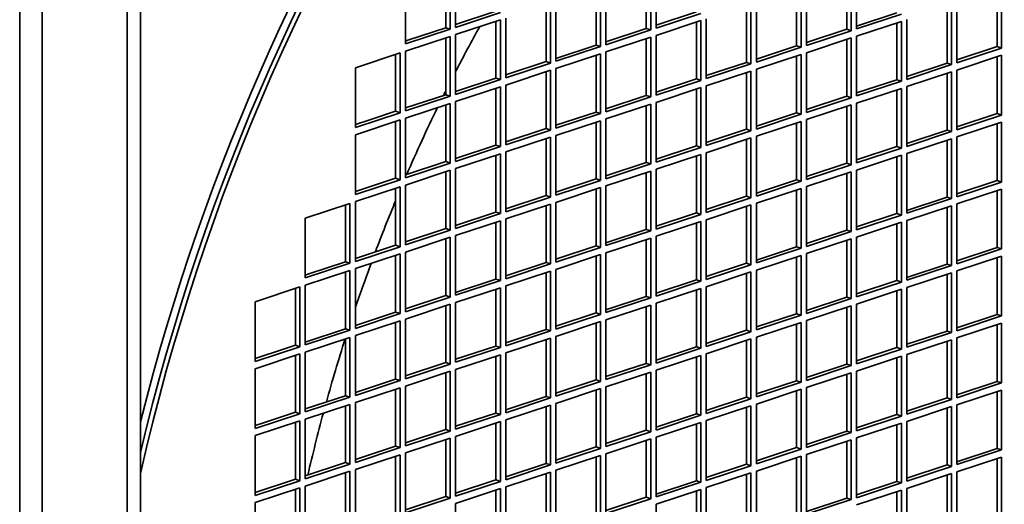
# Model space of a CAD drawing. Header units: millimetres. Extents: x 132 to 3320, y 40 to 2336.
# Tile 16 of 38: x 2938 to 3038, y 853 to 902. Entities that reach past the tile are written whole.
import ezdxf

# ---------------------------------------------------------------- set-up
doc = ezdxf.new("R2010")
doc.units = ezdxf.units.MM
doc.header["$LTSCALE"] = 8
doc.layers.add('Krawędzie widoczne(ISO)', color=7, linetype='Continuous', lineweight=35, true_color=0x262659)

msp = doc.modelspace()

# ---------------------------------------------------------------- linework, layer by layer
at = {"layer": 'Krawędzie widoczne(ISO)'}
for p, q in [((2938.329, 996.794), (2938.329, 537.629)), ((2949.191, 951.134), (2949.191, 661.136)), ((2950.548, 661.584), (2950.548, 951.582)), ((2940.592, 948.297), (2940.592, 663.973)), ((2981.412, 900.917), (2981.412, 906.66)), ((2981.865, 906.809), (2981.865, 900.768)), ((2982.408, 900.947), (2982.408, 906.988)), ((3001.686, 900.839), (3001.686, 906.582)), ((3002.139, 906.732), (3002.139, 900.69)), ((3002.682, 900.869), (3002.682, 906.911)), ((3021.96, 900.762), (3021.96, 906.505)), ((3022.413, 906.654), (3022.413, 900.612)), ((3022.956, 900.792), (3022.956, 906.833)), ((2977.339, 899.275), (2977.339, 905.316)), ((2997.07, 905.059), (2997.07, 899.018)), ((2997.613, 899.197), (2997.613, 905.239)), ((3017.887, 899.119), (3017.887, 905.161)), ((2996.618, 899.167), (2996.618, 904.91)), ((3016.892, 899.089), (3016.892, 904.832)), ((3017.344, 904.982), (3017.344, 898.94)), ((3037.166, 899.012), (3037.166, 904.755)), ((3037.619, 904.904), (3037.619, 898.862)), ((2991.549, 897.495), (2991.549, 903.238)), ((2992.002, 903.387), (2992.002, 897.345)), ((2992.545, 897.525), (2992.545, 903.566)), ((3011.823, 897.417), (3011.823, 903.16)), ((3012.276, 903.309), (3012.276, 897.268)), ((3012.819, 897.447), (3012.819, 903.489)), ((3032.097, 897.34), (3032.097, 903.083)), ((3032.55, 903.232), (3032.55, 897.19)), ((3033.093, 897.369), (3033.093, 903.411)), ((2982.408, 901.245), (2986.481, 902.589)), ((2986.933, 902.44), (2982.408, 900.947)), ((3002.682, 901.168), (3006.755, 902.512)), ((3007.207, 902.362), (3002.682, 900.869)), ((3022.956, 901.09), (3027.029, 902.434)), ((3027.481, 902.285), (3022.956, 900.792)), ((2982.408, 900.222), (2986.933, 901.715)), ((2986.481, 895.823), (2986.481, 901.566)), ((2986.933, 901.715), (2986.933, 895.673)), ((2987.476, 895.852), (2987.476, 901.894)), ((3002.682, 900.144), (3007.207, 901.637)), ((3006.755, 895.745), (3006.755, 901.488)), ((3007.207, 901.637), (3007.207, 895.596)), ((3007.75, 895.775), (3007.75, 901.816)), ((3022.956, 900.067), (3027.481, 901.56)), ((3027.029, 895.667), (3027.029, 901.41)), ((3027.481, 901.56), (3027.481, 895.518)), ((3028.025, 895.697), (3028.025, 901.739)), ((2981.865, 900.768), (2977.339, 899.275)), ((2977.339, 898.55), (2981.865, 900.043)), ((2977.565, 899.648), (2981.412, 900.917)), ((2981.412, 900.917), (2981.865, 900.768)), ((2981.865, 900.043), (2981.865, 894.001)), ((2982.408, 894.18), (2982.408, 900.222)), ((2997.613, 899.495), (3001.686, 900.839)), ((3002.139, 900.69), (2997.613, 899.197)), ((3001.686, 900.839), (3002.139, 900.69)), ((3002.682, 894.102), (3002.682, 900.144)), ((3017.887, 899.418), (3021.96, 900.762)), ((3022.413, 900.612), (3017.887, 899.119)), ((3021.96, 900.762), (3022.413, 900.612)), ((3022.956, 894.025), (3022.956, 900.067)), ((2977.339, 899.573), (2977.565, 899.648)), ((2981.412, 894.15), (2981.412, 899.893)), ((2992.545, 897.823), (2996.618, 899.167)), ((2996.618, 899.167), (2997.07, 899.018)), ((2997.613, 898.472), (3002.139, 899.965)), ((3001.686, 894.073), (3001.686, 899.816)), ((3002.139, 899.965), (3002.139, 893.923)), ((3012.819, 897.746), (3016.892, 899.089)), ((3016.892, 899.089), (3017.344, 898.94)), ((3017.887, 898.394), (3022.413, 899.887)), ((3021.96, 893.995), (3021.96, 899.738)), ((3022.413, 899.887), (3022.413, 893.846)), ((2972.271, 896.877), (2976.796, 898.37)), ((2976.344, 897.181), (2976.344, 898.221)), ((2976.796, 898.37), (2976.796, 892.329)), ((2977.339, 892.508), (2977.339, 898.55)), ((2997.07, 899.018), (2992.545, 897.525)), ((2992.545, 896.8), (2997.07, 898.293)), ((2996.618, 892.4), (2996.618, 898.143)), ((2997.07, 898.293), (2997.07, 892.251)), ((2997.613, 892.43), (2997.613, 898.472)), ((3017.344, 898.94), (3012.819, 897.447)), ((3012.819, 896.722), (3017.344, 898.215)), ((3016.892, 892.323), (3016.892, 898.066)), ((3017.344, 898.215), (3017.344, 892.173)), ((3017.887, 892.353), (3017.887, 898.394)), ((3033.093, 897.668), (3037.166, 899.012)), ((3037.619, 898.862), (3033.093, 897.369)), ((3033.093, 896.644), (3037.619, 898.137)), ((3037.166, 899.012), (3037.619, 898.862)), ((3037.619, 898.137), (3037.619, 892.096)), ((2976.344, 892.478), (2976.344, 897.181)), ((2987.476, 896.151), (2991.549, 897.495)), ((2992.002, 897.345), (2987.476, 895.852)), ((2991.549, 897.495), (2992.002, 897.345)), ((3007.75, 896.073), (3011.823, 897.417)), ((3012.276, 897.268), (3007.75, 895.775)), ((3011.823, 897.417), (3012.276, 897.268)), ((3028.025, 895.996), (3032.097, 897.34)), ((3032.55, 897.19), (3028.025, 895.697)), ((3032.097, 897.34), (3032.55, 897.19)), ((3037.166, 892.245), (3037.166, 897.988)), ((2972.271, 890.836), (2972.271, 896.877)), ((2987.476, 895.127), (2992.002, 896.62)), ((2991.549, 890.728), (2991.549, 896.471)), ((2992.002, 896.62), (2992.002, 890.579)), ((2992.545, 890.758), (2992.545, 896.8)), ((3007.75, 895.05), (3012.276, 896.543)), ((3011.823, 890.651), (3011.823, 896.394)), ((3012.276, 896.543), (3012.276, 890.501)), ((3012.819, 890.68), (3012.819, 896.722)), ((3028.025, 894.972), (3032.55, 896.465)), ((3032.097, 890.573), (3032.097, 896.316)), ((3032.55, 896.465), (3032.55, 890.424)), ((3033.093, 890.603), (3033.093, 896.644)), ((2982.408, 894.479), (2986.481, 895.823)), ((2986.933, 895.673), (2982.408, 894.18)), ((2986.481, 895.823), (2986.933, 895.673)), ((2987.476, 889.086), (2987.476, 895.127)), ((3002.682, 894.401), (3006.755, 895.745)), ((3007.207, 895.596), (3002.682, 894.102)), ((3006.755, 895.745), (3007.207, 895.596)), ((3022.956, 894.323), (3027.029, 895.667)), ((3027.481, 895.518), (3022.956, 894.025)), ((3027.029, 895.667), (3027.481, 895.518)), ((2977.339, 892.806), (2981.412, 894.15)), ((2981.412, 894.15), (2981.865, 894.001)), ((2982.408, 893.455), (2986.933, 894.948)), ((2986.481, 889.056), (2986.481, 894.799)), ((2986.933, 894.948), (2986.933, 888.907)), ((2997.613, 892.729), (3001.686, 894.073)), ((3001.686, 894.073), (3002.139, 893.923)), ((3002.682, 893.378), (3007.207, 894.871)), ((3006.755, 888.978), (3006.755, 894.721)), ((3007.207, 894.871), (3007.207, 888.829)), ((3007.75, 889.008), (3007.75, 895.05)), ((3022.956, 893.3), (3027.481, 894.793)), ((3027.029, 888.901), (3027.029, 894.644)), ((3027.481, 894.793), (3027.481, 888.751)), ((3028.025, 888.93), (3028.025, 894.972)), ((2981.865, 894.001), (2977.339, 892.508)), ((2977.339, 891.783), (2981.865, 893.276)), ((2981.412, 887.384), (2981.412, 893.127)), ((2981.865, 893.276), (2981.865, 887.234)), ((2982.408, 887.413), (2982.408, 893.455)), ((3002.139, 893.923), (2997.613, 892.43)), ((2997.613, 891.705), (3002.139, 893.198)), ((3002.139, 893.198), (3002.139, 887.157)), ((3002.682, 887.336), (3002.682, 893.378)), ((3017.887, 892.651), (3021.96, 893.995)), ((3022.413, 893.846), (3017.887, 892.353)), ((3017.887, 891.628), (3022.413, 893.121)), ((3021.96, 893.995), (3022.413, 893.846)), ((3022.413, 893.121), (3022.413, 887.079)), ((3022.956, 887.258), (3022.956, 893.3)), ((2976.796, 892.329), (2972.271, 890.836)), ((2973.75, 891.622), (2976.344, 892.478)), ((2976.344, 892.478), (2976.796, 892.329)), ((2992.545, 891.057), (2996.618, 892.4)), ((2997.07, 892.251), (2992.545, 890.758)), ((2996.618, 892.4), (2997.07, 892.251)), ((3001.686, 887.306), (3001.686, 893.049)), ((3012.819, 890.979), (3016.892, 892.323)), ((3017.344, 892.173), (3012.819, 890.68)), ((3016.892, 892.323), (3017.344, 892.173)), ((3021.96, 887.228), (3021.96, 892.971)), ((3033.093, 890.901), (3037.166, 892.245)), ((3037.619, 892.096), (3033.093, 890.603)), ((3037.166, 892.245), (3037.619, 892.096)), ((2972.271, 891.134), (2973.75, 891.622)), ((2972.271, 890.111), (2976.796, 891.604)), ((2976.344, 885.711), (2976.344, 891.454)), ((2976.796, 891.604), (2976.796, 885.562)), ((2977.339, 885.741), (2977.339, 891.783)), ((2992.545, 890.033), (2997.07, 891.526)), ((2996.618, 885.634), (2996.618, 891.377)), ((2997.07, 891.526), (2997.07, 885.484)), ((2997.613, 885.664), (2997.613, 891.705)), ((3012.819, 889.955), (3017.344, 891.448)), ((3016.892, 885.556), (3016.892, 891.299)), ((3017.344, 891.448), (3017.344, 885.407)), ((3017.887, 885.586), (3017.887, 891.628)), ((3033.093, 889.878), (3037.619, 891.371)), ((3037.166, 885.478), (3037.166, 891.222)), ((3037.619, 891.371), (3037.619, 885.329)), ((2972.271, 884.069), (2972.271, 890.111)), ((2987.476, 889.384), (2991.549, 890.728)), ((2992.002, 890.579), (2987.476, 889.086)), ((2991.549, 890.728), (2992.002, 890.579)), ((3007.75, 889.307), (3011.823, 890.651)), ((3012.276, 890.501), (3007.75, 889.008)), ((3011.823, 890.651), (3012.276, 890.501)), ((3028.025, 889.229), (3032.097, 890.573)), ((3032.55, 890.424), (3028.025, 888.93)), ((3032.097, 890.573), (3032.55, 890.424)), ((2987.476, 888.361), (2992.002, 889.854)), ((2991.549, 883.961), (2991.549, 889.705)), ((2992.002, 889.854), (2992.002, 883.812)), ((2992.545, 883.991), (2992.545, 890.033)), ((3007.75, 888.283), (3012.276, 889.776)), ((3011.823, 883.884), (3011.823, 889.627)), ((3012.276, 889.776), (3012.276, 883.735)), ((3012.819, 883.914), (3012.819, 889.955)), ((3028.025, 888.205), (3032.55, 889.699)), ((3032.097, 883.806), (3032.097, 889.549)), ((3032.55, 889.699), (3032.55, 883.657)), ((3033.093, 883.836), (3033.093, 889.878)), ((2982.408, 887.712), (2986.481, 889.056)), ((2986.933, 888.907), (2982.408, 887.413)), ((2982.408, 886.688), (2986.933, 888.182)), ((2986.481, 889.056), (2986.933, 888.907)), ((2986.933, 888.182), (2986.933, 882.14)), ((2987.476, 882.319), (2987.476, 888.361)), ((3002.682, 887.634), (3006.755, 888.978)), ((3007.207, 888.829), (3002.682, 887.336)), ((3002.682, 886.611), (3007.207, 888.104)), ((3006.755, 888.978), (3007.207, 888.829)), ((3007.207, 888.104), (3007.207, 882.062)), ((3007.75, 882.241), (3007.75, 888.283)), ((3022.956, 887.557), (3027.029, 888.901)), ((3027.481, 888.751), (3022.956, 887.258)), ((3027.029, 888.901), (3027.481, 888.751)), ((3028.025, 882.164), (3028.025, 888.205)), ((2977.339, 886.04), (2981.412, 887.384)), ((2981.865, 887.234), (2977.339, 885.741)), ((2981.412, 887.384), (2981.865, 887.234)), ((2986.481, 882.289), (2986.481, 888.032)), ((2997.613, 885.962), (3001.686, 887.306)), ((3002.139, 887.157), (2997.613, 885.664)), ((3001.686, 887.306), (3002.139, 887.157)), ((3006.755, 882.212), (3006.755, 887.955)), ((3017.887, 885.885), (3021.96, 887.228)), ((3021.96, 887.228), (3022.413, 887.079)), ((3022.956, 886.533), (3027.481, 888.026)), ((3027.029, 882.134), (3027.029, 887.877)), ((3027.481, 888.026), (3027.481, 881.985)), ((2977.339, 885.016), (2981.865, 886.509)), ((2981.412, 880.617), (2981.412, 886.36)), ((2981.865, 886.509), (2981.865, 880.468)), ((2982.408, 880.647), (2982.408, 886.688)), ((2997.613, 884.939), (3002.139, 886.432)), ((3001.686, 880.539), (3001.686, 886.282)), ((3002.139, 886.432), (3002.139, 880.39)), ((3002.682, 880.569), (3002.682, 886.611)), ((3022.413, 887.079), (3017.887, 885.586)), ((3017.887, 884.861), (3022.413, 886.354)), ((3021.96, 880.462), (3021.96, 886.205)), ((3022.413, 886.354), (3022.413, 880.312)), ((3022.956, 880.492), (3022.956, 886.533)), ((2972.271, 884.368), (2976.344, 885.711)), ((2976.796, 885.562), (2972.271, 884.069)), ((2976.344, 885.711), (2976.796, 885.562)), ((2992.545, 884.29), (2996.618, 885.634)), ((2997.07, 885.484), (2992.545, 883.991)), ((2996.618, 885.634), (2997.07, 885.484)), ((3012.819, 884.212), (3016.892, 885.556)), ((3017.344, 885.407), (3012.819, 883.914)), ((3016.892, 885.556), (3017.344, 885.407)), ((3033.093, 884.135), (3037.166, 885.478)), ((3037.619, 885.329), (3033.093, 883.836)), ((3037.166, 885.478), (3037.619, 885.329)), ((2972.271, 883.344), (2976.796, 884.837)), ((2976.344, 878.945), (2976.344, 884.688)), ((2976.796, 884.837), (2976.796, 878.795)), ((2977.339, 878.975), (2977.339, 885.016)), ((2992.545, 883.266), (2997.07, 884.759)), ((2996.618, 878.867), (2996.618, 884.61)), ((2997.07, 884.759), (2997.07, 878.718)), ((2997.613, 878.897), (2997.613, 884.939)), ((3012.819, 883.189), (3017.344, 884.682)), ((3016.892, 878.789), (3016.892, 884.533)), ((3017.344, 884.682), (3017.344, 878.64)), ((3017.887, 878.819), (3017.887, 884.861)), ((3033.093, 883.111), (3037.619, 884.604)), ((3037.166, 878.712), (3037.166, 884.455)), ((3037.619, 884.604), (3037.619, 878.563)), ((2967.202, 881.672), (2971.728, 883.165)), ((2971.728, 883.165), (2971.728, 877.123)), ((2972.271, 877.302), (2972.271, 883.344)), ((2987.476, 882.618), (2991.549, 883.961)), ((2992.002, 883.812), (2987.476, 882.319)), ((2991.549, 883.961), (2992.002, 883.812)), ((2992.545, 877.225), (2992.545, 883.266)), ((3007.75, 882.54), (3011.823, 883.884)), ((3012.276, 883.735), (3007.75, 882.241)), ((3011.823, 883.884), (3012.276, 883.735)), ((3012.819, 877.147), (3012.819, 883.189)), ((3028.025, 882.462), (3032.097, 883.806)), ((3032.55, 883.657), (3028.025, 882.164)), ((3032.097, 883.806), (3032.55, 883.657)), ((3033.093, 877.069), (3033.093, 883.111)), ((2971.275, 877.272), (2971.275, 883.016)), ((2982.408, 880.945), (2986.481, 882.289)), ((2986.933, 882.14), (2982.408, 880.647)), ((2986.481, 882.289), (2986.933, 882.14)), ((2987.476, 881.594), (2992.002, 883.087)), ((2991.549, 877.195), (2991.549, 882.938)), ((2992.002, 883.087), (2992.002, 877.046)), ((3002.682, 880.868), (3006.755, 882.212)), ((3006.755, 882.212), (3007.207, 882.062)), ((3007.75, 881.516), (3012.276, 883.01)), ((3011.823, 877.117), (3011.823, 882.86)), ((3012.276, 883.01), (3012.276, 876.968)), ((3022.956, 880.79), (3027.029, 882.134)), ((3027.029, 882.134), (3027.481, 881.985)), ((3028.025, 881.439), (3032.55, 882.932)), ((3032.097, 877.04), (3032.097, 882.783)), ((3032.55, 882.932), (3032.55, 876.89)), ((2967.202, 875.63), (2967.202, 881.672)), ((2982.408, 879.922), (2986.933, 881.415)), ((2986.481, 875.523), (2986.481, 881.266)), ((2986.933, 881.415), (2986.933, 875.373)), ((2987.476, 875.552), (2987.476, 881.594)), ((3007.207, 882.062), (3002.682, 880.569)), ((3002.682, 879.844), (3007.207, 881.337)), ((3006.755, 875.445), (3006.755, 881.188)), ((3007.207, 881.337), (3007.207, 875.296)), ((3007.75, 875.475), (3007.75, 881.516)), ((3027.481, 881.985), (3022.956, 880.492)), ((3022.956, 879.767), (3027.481, 881.26)), ((3027.481, 881.26), (3027.481, 875.218)), ((3028.025, 875.397), (3028.025, 881.439)), ((2977.339, 879.273), (2981.412, 880.617)), ((2981.865, 880.468), (2977.339, 878.975)), ((2981.412, 880.617), (2981.865, 880.468)), ((2997.613, 879.196), (3001.686, 880.539)), ((3002.139, 880.39), (2997.613, 878.897)), ((3001.686, 880.539), (3002.139, 880.39)), ((3017.887, 879.118), (3021.96, 880.462)), ((3022.413, 880.312), (3017.887, 878.819)), ((3021.96, 880.462), (3022.413, 880.312)), ((3027.029, 875.367), (3027.029, 881.11)), ((2977.339, 878.25), (2981.865, 879.743)), ((2981.412, 873.85), (2981.412, 879.593)), ((2981.865, 879.743), (2981.865, 873.701)), ((2982.408, 873.88), (2982.408, 879.922)), ((2997.613, 878.172), (3002.139, 879.665)), ((3001.686, 873.773), (3001.686, 879.516)), ((3002.139, 879.665), (3002.139, 873.623)), ((3002.682, 873.803), (3002.682, 879.844)), ((3017.887, 878.094), (3022.413, 879.587)), ((3021.96, 873.695), (3021.96, 879.438)), ((3022.413, 879.587), (3022.413, 873.546)), ((3022.956, 873.725), (3022.956, 879.767)), ((2972.271, 877.601), (2976.344, 878.945)), ((2976.796, 878.795), (2972.271, 877.302)), ((2976.344, 878.945), (2976.796, 878.795)), ((2977.339, 872.208), (2977.339, 878.25)), ((2992.545, 877.523), (2996.618, 878.867)), ((2997.07, 878.718), (2992.545, 877.225)), ((2996.618, 878.867), (2997.07, 878.718)), ((2997.613, 872.13), (2997.613, 878.172)), ((3012.819, 877.446), (3016.892, 878.789)), ((3017.344, 878.64), (3012.819, 877.147)), ((3016.892, 878.789), (3017.344, 878.64)), ((3033.093, 877.368), (3037.166, 878.712)), ((3037.619, 878.563), (3033.093, 877.069)), ((3037.166, 878.712), (3037.619, 878.563)), ((2967.572, 876.051), (2971.275, 877.272)), ((2971.275, 877.272), (2971.728, 877.123)), ((2972.271, 876.577), (2976.796, 878.07)), ((2976.344, 872.178), (2976.344, 877.921)), ((2976.796, 878.07), (2976.796, 872.029)), ((2987.476, 875.851), (2991.549, 877.195)), ((2991.549, 877.195), (2992.002, 877.046)), ((2992.545, 876.5), (2997.07, 877.993)), ((2996.618, 872.1), (2996.618, 877.843)), ((2997.07, 877.993), (2997.07, 871.951)), ((3012.819, 876.422), (3017.344, 877.915)), ((3016.892, 872.023), (3016.892, 877.766)), ((3017.344, 877.915), (3017.344, 871.874)), ((3017.887, 872.053), (3017.887, 878.094)), ((3033.093, 876.344), (3037.619, 877.838)), ((3037.166, 871.945), (3037.166, 877.688)), ((3037.619, 877.838), (3037.619, 871.796)), ((2971.728, 877.123), (2967.202, 875.63)), ((2967.202, 874.905), (2971.728, 876.398)), ((2971.275, 870.506), (2971.275, 876.249)), ((2971.728, 876.398), (2971.728, 870.357)), ((2972.271, 870.536), (2972.271, 876.577)), ((2992.002, 877.046), (2987.476, 875.552)), ((2987.476, 874.827), (2992.002, 876.321)), ((2991.549, 870.428), (2991.549, 876.171)), ((2992.002, 876.321), (2992.002, 870.279)), ((2992.545, 870.458), (2992.545, 876.5)), ((3007.75, 875.773), (3011.823, 877.117)), ((3012.276, 876.968), (3007.75, 875.475)), ((3007.75, 874.75), (3012.276, 876.243)), ((3011.823, 877.117), (3012.276, 876.968)), ((3012.276, 876.243), (3012.276, 870.201)), ((3012.819, 870.38), (3012.819, 876.422)), ((3028.025, 875.696), (3032.097, 877.04)), ((3032.55, 876.89), (3028.025, 875.397)), ((3028.025, 874.672), (3032.55, 876.165)), ((3032.097, 877.04), (3032.55, 876.89)), ((3032.55, 876.165), (3032.55, 870.124)), ((3033.093, 870.303), (3033.093, 876.344)), ((2967.202, 875.929), (2967.572, 876.051)), ((2982.408, 874.179), (2986.481, 875.523)), ((2986.933, 875.373), (2982.408, 873.88)), ((2986.481, 875.523), (2986.933, 875.373)), ((3002.682, 874.101), (3006.755, 875.445)), ((3007.207, 875.296), (3002.682, 873.803)), ((3006.755, 875.445), (3007.207, 875.296)), ((3011.823, 870.351), (3011.823, 876.094)), ((3022.956, 874.024), (3027.029, 875.367)), ((3027.481, 875.218), (3022.956, 873.725)), ((3027.029, 875.367), (3027.481, 875.218)), ((3032.097, 870.273), (3032.097, 876.016)), ((2962.134, 873.233), (2966.659, 874.726)), ((2966.206, 871.988), (2966.206, 874.577)), ((2966.659, 874.726), (2966.659, 868.684)), ((2967.202, 868.863), (2967.202, 874.905)), ((2982.408, 873.155), (2986.933, 874.648)), ((2986.481, 868.756), (2986.481, 874.499)), ((2986.933, 874.648), (2986.933, 868.607)), ((2987.476, 868.786), (2987.476, 874.827)), ((3002.682, 873.078), (3007.207, 874.571)), ((3006.755, 868.678), (3006.755, 874.421)), ((3007.207, 874.571), (3007.207, 868.529)), ((3007.75, 868.708), (3007.75, 874.75)), ((3022.956, 873), (3027.481, 874.493)), ((3027.029, 868.601), (3027.029, 874.344)), ((3027.481, 874.493), (3027.481, 868.451)), ((3028.025, 868.631), (3028.025, 874.672)), ((2962.134, 867.191), (2962.134, 873.233)), ((2977.339, 872.507), (2981.412, 873.85)), ((2981.865, 873.701), (2977.339, 872.208)), ((2981.412, 873.85), (2981.865, 873.701)), ((2982.408, 867.114), (2982.408, 873.155)), ((2997.613, 872.429), (3001.686, 873.773)), ((3002.139, 873.623), (2997.613, 872.13)), ((3001.686, 873.773), (3002.139, 873.623)), ((3017.887, 872.351), (3021.96, 873.695)), ((3022.413, 873.546), (3017.887, 872.053)), ((3021.96, 873.695), (3022.413, 873.546)), ((2972.271, 870.834), (2976.344, 872.178)), ((2976.344, 872.178), (2976.796, 872.029)), ((2977.339, 871.483), (2981.865, 872.976)), ((2981.412, 867.084), (2981.412, 872.827)), ((2981.865, 872.976), (2981.865, 866.934)), ((2997.613, 871.405), (3002.139, 872.898)), ((3001.686, 867.006), (3001.686, 872.749)), ((3002.139, 872.898), (3002.139, 866.857)), ((3002.682, 867.036), (3002.682, 873.078)), ((3017.887, 871.328), (3022.413, 872.821)), ((3021.96, 866.928), (3021.96, 872.671)), ((3022.413, 872.821), (3022.413, 866.779)), ((3022.956, 866.958), (3022.956, 873)), ((2966.206, 868.834), (2966.206, 871.988)), ((2976.796, 872.029), (2972.271, 870.536)), ((2972.271, 869.811), (2976.796, 871.304)), ((2976.796, 871.304), (2976.796, 865.262)), ((2977.339, 865.441), (2977.339, 871.483)), ((2992.545, 870.757), (2996.618, 872.1)), ((2997.07, 871.951), (2992.545, 870.458)), ((2992.545, 869.733), (2997.07, 871.226)), ((2996.618, 872.1), (2997.07, 871.951)), ((2997.07, 871.226), (2997.07, 865.185)), ((2997.613, 865.364), (2997.613, 871.405)), ((3012.819, 870.679), (3016.892, 872.023)), ((3017.344, 871.874), (3012.819, 870.38)), ((3016.892, 872.023), (3017.344, 871.874)), ((3017.887, 865.286), (3017.887, 871.328)), ((3033.093, 870.601), (3037.166, 871.945)), ((3037.619, 871.796), (3033.093, 870.303)), ((3037.166, 871.945), (3037.619, 871.796)), ((2967.202, 869.162), (2971.275, 870.506)), ((2971.728, 870.357), (2967.202, 868.863)), ((2971.275, 870.506), (2971.728, 870.357)), ((2976.344, 865.411), (2976.344, 871.154)), ((2987.476, 869.084), (2991.549, 870.428)), ((2992.002, 870.279), (2987.476, 868.786)), ((2991.549, 870.428), (2992.002, 870.279)), ((2996.618, 865.334), (2996.618, 871.077)), ((3007.75, 869.007), (3011.823, 870.351)), ((3012.276, 870.201), (3007.75, 868.708)), ((3011.823, 870.351), (3012.276, 870.201)), ((3012.819, 869.655), (3017.344, 871.149)), ((3016.892, 865.256), (3016.892, 870.999)), ((3017.344, 871.149), (3017.344, 865.107)), ((3028.025, 868.929), (3032.097, 870.273)), ((3032.097, 870.273), (3032.55, 870.124)), ((3033.093, 869.578), (3037.619, 871.071)), ((3037.166, 865.179), (3037.166, 870.922)), ((3037.619, 871.071), (3037.619, 865.029)), ((2967.202, 868.138), (2971.728, 869.632)), ((2971.275, 863.739), (2971.275, 869.482)), ((2971.728, 869.632), (2971.728, 863.59)), ((2972.271, 863.769), (2972.271, 869.811)), ((2987.476, 868.061), (2992.002, 869.554)), ((2991.549, 863.662), (2991.549, 869.405)), ((2992.002, 869.554), (2992.002, 863.512)), ((2992.545, 863.691), (2992.545, 869.733)), ((3007.75, 867.983), (3012.276, 869.476)), ((3011.823, 863.584), (3011.823, 869.327)), ((3012.276, 869.476), (3012.276, 863.435)), ((3012.819, 863.614), (3012.819, 869.655)), ((3032.55, 870.124), (3028.025, 868.631)), ((3028.025, 867.906), (3032.55, 869.399)), ((3032.097, 863.506), (3032.097, 869.249)), ((3032.55, 869.399), (3032.55, 863.357)), ((3033.093, 863.536), (3033.093, 869.578)), ((2966.659, 868.684), (2962.134, 867.191)), ((2962.134, 867.49), (2965.102, 868.469)), ((2965.102, 868.469), (2966.206, 868.834)), ((2966.206, 868.834), (2966.659, 868.684)), ((2982.408, 867.412), (2986.481, 868.756)), ((2986.933, 868.607), (2982.408, 867.114)), ((2986.481, 868.756), (2986.933, 868.607)), ((3002.682, 867.335), (3006.755, 868.678)), ((3007.207, 868.529), (3002.682, 867.036)), ((3006.755, 868.678), (3007.207, 868.529)), ((3022.956, 867.257), (3027.029, 868.601)), ((3027.481, 868.451), (3022.956, 866.958)), ((3027.029, 868.601), (3027.481, 868.451)), ((2962.134, 866.466), (2966.659, 867.959)), ((2966.206, 862.067), (2966.206, 867.81)), ((2966.659, 867.959), (2966.659, 861.918)), ((2967.202, 862.097), (2967.202, 868.138)), ((2982.408, 866.389), (2986.933, 867.882)), ((2986.481, 861.989), (2986.481, 867.732)), ((2986.933, 867.882), (2986.933, 861.84)), ((2987.476, 862.019), (2987.476, 868.061)), ((3002.682, 866.311), (3007.207, 867.804)), ((3006.755, 861.912), (3006.755, 867.655)), ((3007.207, 867.804), (3007.207, 861.762)), ((3007.75, 861.942), (3007.75, 867.983)), ((3022.956, 866.233), (3027.481, 867.726)), ((3027.029, 861.834), (3027.029, 867.577)), ((3027.481, 867.726), (3027.481, 861.685)), ((3028.025, 861.864), (3028.025, 867.906)), ((2962.134, 860.425), (2962.134, 866.466)), ((2977.339, 865.74), (2981.412, 867.084)), ((2981.865, 866.934), (2977.339, 865.441)), ((2977.339, 864.716), (2981.865, 866.209)), ((2981.412, 867.084), (2981.865, 866.934)), ((2981.865, 866.209), (2981.865, 860.168)), ((2982.408, 860.347), (2982.408, 866.389)), ((2997.613, 865.662), (3001.686, 867.006)), ((3002.139, 866.857), (2997.613, 865.364)), ((3001.686, 867.006), (3002.139, 866.857)), ((3002.682, 860.269), (3002.682, 866.311)), ((3017.887, 865.585), (3021.96, 866.928)), ((3022.413, 866.779), (3017.887, 865.286)), ((3021.96, 866.928), (3022.413, 866.779)), ((3022.956, 860.192), (3022.956, 866.233)), ((2972.271, 864.068), (2976.344, 865.411)), ((2976.796, 865.262), (2972.271, 863.769)), ((2976.344, 865.411), (2976.796, 865.262)), ((2981.412, 860.317), (2981.412, 866.06)), ((2992.545, 863.99), (2996.618, 865.334)), ((2997.07, 865.185), (2992.545, 863.691)), ((2996.618, 865.334), (2997.07, 865.185)), ((2997.613, 864.639), (3002.139, 866.132)), ((3001.686, 860.239), (3001.686, 865.982)), ((3002.139, 866.132), (3002.139, 860.09)), ((3012.819, 863.912), (3016.892, 865.256)), ((3016.892, 865.256), (3017.344, 865.107)), ((3017.887, 864.561), (3022.413, 866.054)), ((3021.96, 860.162), (3021.96, 865.905)), ((3022.413, 866.054), (3022.413, 860.013)), ((2972.271, 863.044), (2976.796, 864.537)), ((2976.344, 858.645), (2976.344, 864.388)), ((2976.796, 864.537), (2976.796, 858.496)), ((2977.339, 858.675), (2977.339, 864.716)), ((2992.545, 862.966), (2997.07, 864.46)), ((2996.618, 858.567), (2996.618, 864.31)), ((2997.07, 864.46), (2997.07, 858.418)), ((2997.613, 858.597), (2997.613, 864.639)), ((3017.344, 865.107), (3012.819, 863.614)), ((3012.819, 862.889), (3017.344, 864.382)), ((3016.892, 858.49), (3016.892, 864.233)), ((3017.344, 864.382), (3017.344, 858.34)), ((3017.887, 858.519), (3017.887, 864.561)), ((3033.093, 863.835), (3037.166, 865.179)), ((3037.619, 865.029), (3033.093, 863.536)), ((3033.093, 862.811), (3037.619, 864.304)), ((3037.166, 865.179), (3037.619, 865.029)), ((3037.619, 864.304), (3037.619, 858.263)), ((2967.202, 862.395), (2971.275, 863.739)), ((2971.728, 863.59), (2967.202, 862.097)), ((2971.275, 863.739), (2971.728, 863.59)), ((2987.476, 862.318), (2991.549, 863.662)), ((2992.002, 863.512), (2987.476, 862.019)), ((2991.549, 863.662), (2992.002, 863.512)), ((3007.75, 862.24), (3011.823, 863.584)), ((3012.276, 863.435), (3007.75, 861.942)), ((3011.823, 863.584), (3012.276, 863.435)), ((3028.025, 862.163), (3032.097, 863.506)), ((3032.55, 863.357), (3028.025, 861.864)), ((3032.097, 863.506), (3032.55, 863.357)), ((3037.166, 858.412), (3037.166, 864.155)), ((2967.202, 861.372), (2971.728, 862.865)), ((2971.275, 856.973), (2971.275, 862.716)), ((2971.728, 862.865), (2971.728, 856.823)), ((2972.271, 857.002), (2972.271, 863.044)), ((2987.476, 861.294), (2992.002, 862.787)), ((2991.549, 856.895), (2991.549, 862.638)), ((2992.002, 862.787), (2992.002, 856.746)), ((2992.545, 856.925), (2992.545, 862.966)), ((3007.75, 861.217), (3012.276, 862.71)), ((3011.823, 856.817), (3011.823, 862.56)), ((3012.276, 862.71), (3012.276, 856.668)), ((3012.819, 856.847), (3012.819, 862.889)), ((3028.025, 861.139), (3032.55, 862.632)), ((3032.097, 856.74), (3032.097, 862.483)), ((3032.55, 862.632), (3032.55, 856.59)), ((3033.093, 856.77), (3033.093, 862.811)), ((2966.659, 861.918), (2962.134, 860.425)), ((2962.997, 861.008), (2966.206, 862.067)), ((2966.206, 862.067), (2966.659, 861.918)), ((2967.202, 855.33), (2967.202, 861.372)), ((2982.408, 860.646), (2986.481, 861.989)), ((2986.933, 861.84), (2982.408, 860.347)), ((2986.481, 861.989), (2986.933, 861.84)), ((2987.476, 855.253), (2987.476, 861.294)), ((3002.682, 860.568), (3006.755, 861.912)), ((3007.207, 861.762), (3002.682, 860.269)), ((3006.755, 861.912), (3007.207, 861.762)), ((3007.75, 855.175), (3007.75, 861.217)), ((3022.956, 860.49), (3027.029, 861.834)), ((3027.481, 861.685), (3022.956, 860.192)), ((3027.029, 861.834), (3027.481, 861.685)), ((2962.134, 859.7), (2966.659, 861.193)), ((2962.134, 860.723), (2962.997, 861.008)), ((2966.206, 855.3), (2966.206, 861.043)), ((2966.659, 861.193), (2966.659, 855.151)), ((2977.339, 858.973), (2981.412, 860.317)), ((2981.412, 860.317), (2981.865, 860.168)), ((2982.408, 859.622), (2986.933, 861.115)), ((2986.481, 855.223), (2986.481, 860.966)), ((2986.933, 861.115), (2986.933, 855.073)), ((2997.613, 858.896), (3001.686, 860.239)), ((3001.686, 860.239), (3002.139, 860.09)), ((3002.682, 859.544), (3007.207, 861.037)), ((3006.755, 855.145), (3006.755, 860.888)), ((3007.207, 861.037), (3007.207, 854.996)), ((3022.956, 859.467), (3027.481, 860.96)), ((3027.029, 855.067), (3027.029, 860.81)), ((3027.481, 860.96), (3027.481, 854.918)), ((3028.025, 855.097), (3028.025, 861.139)), ((2962.134, 853.658), (2962.134, 859.7)), ((2981.865, 860.168), (2977.339, 858.675)), ((2977.339, 857.95), (2981.865, 859.443)), ((2981.412, 853.55), (2981.412, 859.293)), ((2981.865, 859.443), (2981.865, 853.401)), ((2982.408, 853.58), (2982.408, 859.622)), ((3002.139, 860.09), (2997.613, 858.597)), ((2997.613, 857.872), (3002.139, 859.365)), ((3001.686, 853.473), (3001.686, 859.216)), ((3002.139, 859.365), (3002.139, 853.324)), ((3002.682, 853.503), (3002.682, 859.544)), ((3017.887, 858.818), (3021.96, 860.162)), ((3022.413, 860.013), (3017.887, 858.519)), ((3017.887, 857.794), (3022.413, 859.288)), ((3021.96, 860.162), (3022.413, 860.013)), ((3022.413, 859.288), (3022.413, 853.246)), ((3022.956, 853.425), (3022.956, 859.467)), ((2972.271, 857.301), (2976.344, 858.645)), ((2976.796, 858.496), (2972.271, 857.002)), ((2976.344, 858.645), (2976.796, 858.496)), ((2992.545, 857.223), (2996.618, 858.567)), ((2997.07, 858.418), (2992.545, 856.925)), ((2996.618, 858.567), (2997.07, 858.418)), ((3012.819, 857.146), (3016.892, 858.49)), ((3017.344, 858.34), (3012.819, 856.847)), ((3016.892, 858.49), (3017.344, 858.34)), ((3021.96, 853.395), (3021.96, 859.138)), ((3033.093, 857.068), (3037.166, 858.412)), ((3037.619, 858.263), (3033.093, 856.77)), ((3037.166, 858.412), (3037.619, 858.263)), ((2972.271, 856.277), (2976.796, 857.771)), ((2976.344, 851.878), (2976.344, 857.621)), ((2976.796, 857.771), (2976.796, 851.729)), ((2977.339, 851.908), (2977.339, 857.95)), ((2992.545, 856.2), (2997.07, 857.693)), ((2996.618, 851.801), (2996.618, 857.544)), ((2997.07, 857.693), (2997.07, 851.651)), ((2997.613, 851.83), (2997.613, 857.872)), ((3012.819, 856.122), (3017.344, 857.615)), ((3016.892, 851.723), (3016.892, 857.466)), ((3017.344, 857.615), (3017.344, 851.574)), ((3017.887, 851.753), (3017.887, 857.794)), ((3033.093, 856.045), (3037.619, 857.538)), ((3037.166, 851.645), (3037.166, 857.388)), ((3037.619, 857.538), (3037.619, 851.496)), ((2967.202, 855.629), (2971.275, 856.973)), ((2971.728, 856.823), (2967.202, 855.33)), ((2971.275, 856.973), (2971.728, 856.823)), ((2972.271, 850.236), (2972.271, 856.277)), ((2987.476, 855.551), (2991.549, 856.895)), ((2992.002, 856.746), (2987.476, 855.253)), ((2991.549, 856.895), (2992.002, 856.746)), ((3007.75, 855.474), (3011.823, 856.817)), ((3012.276, 856.668), (3007.75, 855.175)), ((3011.823, 856.817), (3012.276, 856.668)), ((3028.025, 855.396), (3032.097, 856.74)), ((3032.55, 856.59), (3028.025, 855.097)), ((3032.097, 856.74), (3032.55, 856.59)), ((2962.134, 853.957), (2966.206, 855.3)), ((2966.206, 855.3), (2966.659, 855.151)), ((2967.202, 854.605), (2971.728, 856.098)), ((2971.275, 850.206), (2971.275, 855.949)), ((2971.728, 856.098), (2971.728, 850.057)), ((2987.476, 854.528), (2992.002, 856.021)), ((2991.549, 850.128), (2991.549, 855.871)), ((2992.002, 856.021), (2992.002, 849.979)), ((2992.545, 850.158), (2992.545, 856.2)), ((3007.75, 854.45), (3012.276, 855.943)), ((3011.823, 850.051), (3011.823, 855.794)), ((3012.276, 855.943), (3012.276, 849.901)), ((3012.819, 850.081), (3012.819, 856.122)), ((3028.025, 854.372), (3032.55, 855.865)), ((3032.097, 849.973), (3032.097, 855.716)), ((3032.55, 855.865), (3032.55, 849.824)), ((3033.093, 850.003), (3033.093, 856.045)), ((2966.659, 855.151), (2962.134, 853.658)), ((2962.134, 852.933), (2966.659, 854.426)), ((2966.206, 848.534), (2966.206, 854.277)), ((2966.659, 854.426), (2966.659, 848.384)), ((2967.202, 848.564), (2967.202, 854.605)), ((2982.408, 853.879), (2986.481, 855.223)), ((2986.933, 855.073), (2982.408, 853.58)), ((2982.408, 852.855), (2986.933, 854.348)), ((2986.481, 855.223), (2986.933, 855.073)), ((2986.933, 854.348), (2986.933, 848.307)), ((2987.476, 848.486), (2987.476, 854.528)), ((3002.682, 853.801), (3006.755, 855.145)), ((3007.207, 854.996), (3002.682, 853.503)), ((3002.682, 852.778), (3007.207, 854.271)), ((3006.755, 855.145), (3007.207, 854.996)), ((3007.207, 854.271), (3007.207, 848.229)), ((3007.75, 848.408), (3007.75, 854.45)), ((3022.956, 853.724), (3027.029, 855.067)), ((3027.481, 854.918), (3022.956, 853.425)), ((3027.029, 855.067), (3027.481, 854.918)), ((3028.025, 848.331), (3028.025, 854.372)), ((2977.339, 852.207), (2981.412, 853.55)), ((2981.865, 853.401), (2977.339, 851.908)), ((2981.412, 853.55), (2981.865, 853.401)), ((2986.481, 848.456), (2986.481, 854.199)), ((2997.613, 852.129), (3001.686, 853.473)), ((3002.139, 853.324), (2997.613, 851.83)), ((3001.686, 853.473), (3002.139, 853.324)), ((3006.755, 848.378), (3006.755, 854.121)), ((3017.887, 852.051), (3021.96, 853.395)), ((3022.413, 853.246), (3017.887, 851.753)), ((3021.96, 853.395), (3022.413, 853.246)), ((3022.956, 852.7), (3027.481, 854.193)), ((3027.029, 848.301), (3027.029, 854.044)), ((3027.481, 854.193), (3027.481, 848.151)), ((2962.134, 846.891), (2962.134, 852.933)), ((2982.408, 846.814), (2982.408, 852.855)), ((3002.682, 846.736), (3002.682, 852.778))]:
    msp.add_line(p, q, dxfattribs=at)
for centre, major_axis, start_param, end_param in [((3050.561, 845.254), (46.621, 141.308), 2.345679, 6.614606), ((3050.561, 845.254), (46.621, 141.308), 0.586676, 1.714011), ((3050.109, 845.403), (46.621, 141.308), 0.602414, 1.700445), ((3049.204, 845.702), (46.521, 141.004), 0.616609, 1.680669)]:
    msp.add_ellipse(centre, major_axis=major_axis, ratio=0.667513, start_param=start_param, end_param=end_param, dxfattribs=at)
for points in [[(2984.842, 901.025), (2984.011, 899.534), (2983.199, 898.023), (2982.408, 896.493)], [(2981.412, 894.538), (2981.335, 894.383), (2981.258, 894.229), (2981.181, 894.074)], [(2980.58, 892.852), (2979.496, 890.628), (2978.457, 888.369), (2977.463, 886.081)], [(2976.344, 883.442), (2975.634, 881.732), (2974.951, 880.006), (2974.295, 878.269)], [(2973.858, 877.101), (2973.309, 875.616), (2972.78, 874.121), (2972.271, 872.62)], [(2971.235, 869.469), (2970.563, 867.357), (2969.931, 865.233), (2969.34, 863.101)], [(2969.033, 861.976), (2968.471, 859.895), (2967.949, 857.807), (2967.468, 855.716)], [(2967.217, 854.61), (2967.212, 854.588), (2967.207, 854.567), (2967.202, 854.545)]]:
    msp.add_open_spline(points, degree=3, dxfattribs=at)

doc.saveas('drawing.dxf')
